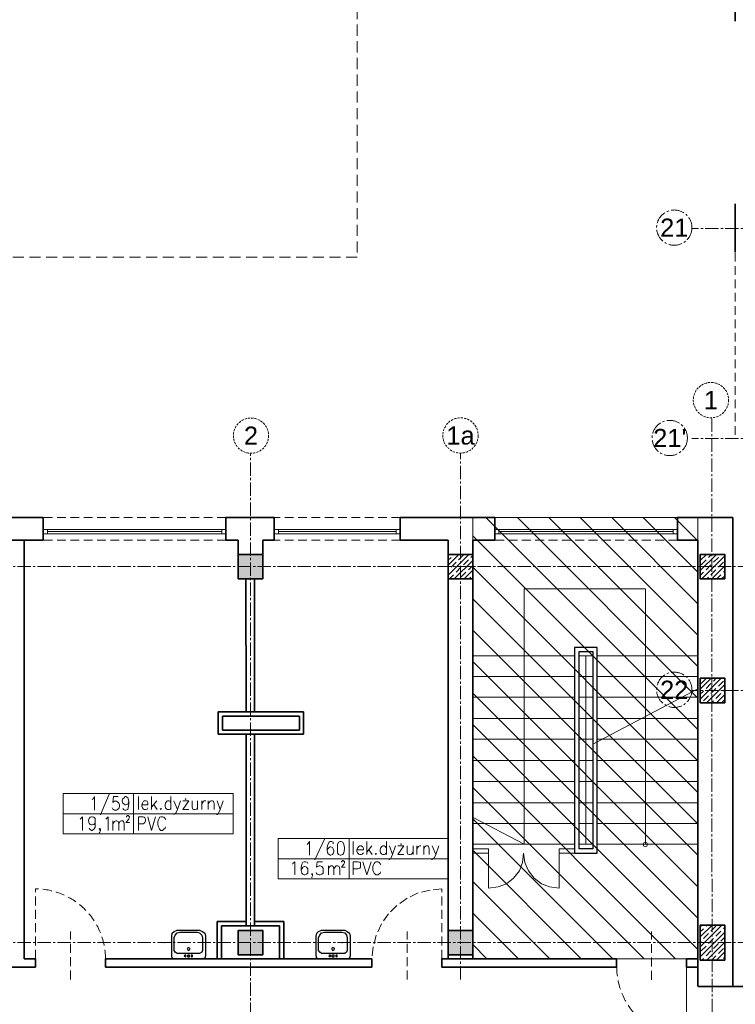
# Model space of a CAD drawing. Header units: millimetres. Extents: x -9409 to -3369, y 19372 to 27782.
# Tile 17 of 25: x -7222 to -6200, y 22144 to 23550. Entities that reach past the tile are written whole.
import ezdxf
from ezdxf.enums import TextEntityAlignment as Align

# ---------------------------------------------------------------- set-up
doc = ezdxf.new("R2010")
doc.units = ezdxf.units.MM
for name, pattern in [('ACAD_ISO02W100', [15, 12, -3]), ('CACHE2', [4.7625, 3.175, -1.5875]), ('CENTER2', [28.575, 19.05, -3.175, 3.175, -3.175]), ('DASHED', [19.05, 12.7, -6.35])]:
    doc.linetypes.add(name, pattern=pattern)
doc.layers.add('PDF _Geometria', color=7, linetype='Continuous')
for name, color, linetype, lineweight in [('sq_bud istn', 253, 'Continuous', 15), ('SQ_ISTN.Ściany', 140, 'Continuous', 35), ('Sq_Okna', 170, 'Continuous', 9), ('SQ_Osie', 220, 'CENTER2', 9), ('SQ_PROJ.AranżacjaSanitarna', 7, 'Continuous', 25), ('SQ_ZAKRES_OPRACOWANIA', 7, 'ACAD_ISO02W100', 20)]:
    doc.layers.add(name, color=color, linetype=linetype, lineweight=lineweight)
doc.layers.add('SQ_Widok', color=7, linetype='DASHED', lineweight=15, true_color=0x474747)
doc.styles.get("Standard").update_dxf_attribs({"font": 'arial.ttf'})

# ---------------------------------------------------------------- blocks, each defined once
blk = doc.blocks.new('ist osie bud B')
at = {"layer": 'SQ_Osie'}
for points in [[(21178.3, 17936.4), (22845.3, 17936.4)], [(21178.3, 17576.4), (22845.3, 17576.4)], [(21178.3, 17276.4), (22845.3, 17276.4)]]:
    blk.add_lwpolyline(points, dxfattribs=at)
at = {"layer": 'SQ_Osie', "linetype": 'ByBlock'}
for centre in [(22870.5, 17935.3), (22876.9, 17575.7), (22870.5, 17275.3)]:
    blk.add_circle(centre, 25.2, dxfattribs=at)
at = {"layer": 'SQ_Osie'}
for s, p in [('22', (22870.5, 17935.3)), ("21'", (22876.9, 17575.7)), ('21', (22870.5, 17275.3))]:
    blk.add_text(s, height=26, rotation=180, dxfattribs=at).set_placement(p, align=Align.MIDDLE_CENTER)
blk = doc.blocks.new('osie bud A')
at = {"layer": 'SQ_ISTN.Ściany', "lineweight": 5}
h = blk.add_hatch(dxfattribs=at)
h.set_pattern_fill('JIS_STN_1E', color=256, scale=10)
h.set_pattern_definition([(45, (46210.293, 23121.439), (-7.071068, 7.071068), []), (45, (46217.343, 23121.439), (-7.071068, 7.071068), [10, -5])])
h.paths.add_polyline_path([(25436.8, 18313.9), (25471.8, 18313.9), (25471.8, 18278.9), (25436.8, 18278.9)])
h.paths.add_polyline_path([(25436.8, 18613.9), (25471.8, 18613.9), (25471.8, 18578.9), (25436.8, 18578.9)])
h.paths.add_polyline_path([(25436.8, 19153.9), (25471.8, 19153.9), (25471.8, 19118.9), (25436.8, 19118.9)])
h.paths.add_polyline_path([(24776.8, 19153.9), (24811.8, 19153.9), (24811.8, 19118.9), (24776.8, 19118.9)])
h.paths.add_polyline_path([(24116.8, 19153.9), (24151.8, 19153.9), (24151.8, 19118.9), (24116.8, 19118.9)])
h.paths.add_polyline_path([(23456.8, 19153.9), (23491.8, 19153.9), (23491.8, 19118.9), (23456.8, 19118.9)])
h.paths.add_polyline_path([(23456.8, 18613.9), (23491.8, 18613.9), (23491.8, 18578.9), (23456.8, 18578.9)])
h.paths.add_polyline_path([(23456.8, 18313.9), (23491.8, 18313.9), (23491.8, 18278.9), (23456.8, 18278.9)])
h.paths.add_polyline_path([(23456.8, 17776.9), (23491.8, 17776.9), (23491.8, 17741.9), (23456.8, 17741.9)])
h.paths.add_polyline_path([(24116.8, 17776.9), (24151.8, 17776.9), (24151.8, 17741.9), (24116.8, 17741.9)])
h.paths.add_polyline_path([(24776.8, 17776.9), (24811.8, 17776.9), (24811.8, 17741.9), (24776.8, 17741.9)])
h.paths.add_polyline_path([(25436.8, 17776.9), (25471.8, 17776.9), (25471.8, 17741.9), (25436.8, 17741.9)])
h.paths.add_polyline_path([(24776.8, 18313.9), (24811.8, 18313.9), (24811.8, 18278.9), (24776.8, 18278.9)])
h.paths.add_polyline_path([(24776.8, 18613.9), (24811.8, 18613.9), (24811.8, 18578.9), (24776.8, 18578.9)])
h.paths.add_polyline_path([(24116.8, 18613.9), (24151.8, 18613.9), (24151.8, 18578.9), (24116.8, 18578.9)])
h.paths.add_polyline_path([(23156.8, 18313.9), (23191.8, 18313.9), (23191.8, 18278.9), (23156.8, 18278.9)])
h.paths.add_polyline_path([(24116.8, 18313.9), (24151.8, 18313.9), (24151.8, 18278.9), (24116.8, 18278.9)])
h = blk.add_hatch(dxfattribs=at)
h.set_pattern_fill('JIS_STN_1E', color=256, scale=10)
h.set_pattern_definition([(45, (41985.81, 20594.946), (-7.071068, 7.071068), []), (45, (41992.86, 20594.946), (-7.071068, 7.071068), [10, -5])])
h.paths.add_polyline_path([(22796.8, 18321.4), (22831.8, 18321.4), (22831.8, 18271.4), (22796.8, 18271.4)])
h.paths.add_polyline_path([(22796.8, 18621.4), (22831.8, 18621.4), (22831.8, 18571.4), (22796.8, 18571.4)])
h.paths.add_polyline_path([(22796.8, 17776.9), (22831.8, 17776.9), (22831.8, 17741.9), (22796.8, 17741.9)])
h.paths.add_polyline_path([(22796.8, 17953.9), (22831.8, 17953.9), (22831.8, 17918.9), (22796.8, 17918.9)])
h.paths.add_polyline_path([(23156.8, 17776.9), (23191.8, 17776.9), (23191.8, 17741.9), (23156.8, 17741.9)])
at = {"layer": 'SQ_ISTN.Ściany'}
for points in [[(22796.8, 18321.4), (22831.8, 18321.4), (22831.8, 18271.4), (22796.8, 18271.4)], [(23156.8, 18313.9), (23191.8, 18313.9), (23191.8, 18278.9), (23156.8, 18278.9)], [(23456.8, 18313.9), (23491.8, 18313.9), (23491.8, 18278.9), (23456.8, 18278.9)], [(22796.8, 17953.9), (22831.8, 17953.9), (22831.8, 17918.9), (22796.8, 17918.9)], [(22796.8, 17776.9), (22831.8, 17776.9), (22831.8, 17741.9), (22796.8, 17741.9)], [(23156.8, 17776.9), (23191.8, 17776.9), (23191.8, 17741.9), (23156.8, 17741.9)], [(23156.8, 17776.9), (23191.8, 17776.9), (23191.8, 17741.9), (23156.8, 17741.9)], [(23456.8, 17776.9), (23491.8, 17776.9), (23491.8, 17741.9), (23456.8, 17741.9)]]:
    blk.add_lwpolyline(points, close=True, dxfattribs=at)
at = {"layer": 'SQ_Osie'}
for p, q in [((23474.3, 19372.6), (23474.3, 17597.3)), ((22814.4, 19281.4), (22815.5, 17546.8)), ((23174.3, 18348.9), (23174.3, 17597.3)), ((22587.9, 18296.4), (25598.2, 18296.4)), ((22587.9, 17759.4), (25598.2, 17759.4))]:
    blk.add_line(p, q, dxfattribs=at)
at = {"layer": 'SQ_Osie', "linetype": 'ByBlock'}
for centre in [(23174.3, 17572.1), (23473.6, 17572.4), (22816.6, 17521.6)]:
    blk.add_circle(centre, 25.2, dxfattribs=at)
at = {"layer": 'SQ_Osie'}
for s, p in [('1a', (23174.3, 17572.1)), ('2', (23473.6, 17572.4)), ('1', (22816.6, 17521.6))]:
    blk.add_text(s, height=26, rotation=180, dxfattribs=at).set_placement(p, align=Align.MIDDLE_CENTER)

msp = doc.modelspace()

# ---------------------------------------------------------------- hatches: boundary and pattern name
at = {"layer": 'sq_bud istn'}
h = msp.add_hatch(dxfattribs=at)
h.set_pattern_fill('LINE', color=256, scale=10, angle=135)
h.set_pattern_definition([(135, (0, 15071.117), (-22.45064, -22.45064), [])])
h.paths.add_polyline_path([(-6574.7, 22209.3), (-6253.2, 22209.3), (-6253.2, 22839.3), (-6574.7, 22839.3)])

# ---------------------------------------------------------------- linework, layer by layer
at = {"layer": 'PDF _Geometria', "color": 251, "lineweight": 13, "true_color": 0x636466}
for points in [[(-6327.8, 22372.9), (-6327.8, 22737.6), (-6501.3, 22737.6), (-6501.3, 22372.9), (-6574, 22411)], [(-6429.3, 22642), (-6574, 22642)], [(-6403.1, 22642), (-6422.6, 22642)], [(-6413.3, 22372.9), (-6413.3, 22642)], [(-6252.5, 22642), (-6397.2, 22642)], [(-6429.3, 22612.3), (-6574, 22612.3)], [(-6403.1, 22612.3), (-6422.6, 22612.3)], [(-6252.5, 22612.3), (-6397.2, 22612.3)], [(-6252.5, 22595.4), (-6403.1, 22515.9)], [(-6429.3, 22582.7), (-6574, 22582.7)], [(-6403.1, 22582.7), (-6422.6, 22582.7)], [(-6252.5, 22582.7), (-6397.2, 22582.7)], [(-6429.3, 22552.3), (-6574, 22552.3)], [(-6403.1, 22552.3), (-6422.6, 22552.3)], [(-6252.5, 22552.3), (-6397.2, 22552.3)], [(-6429.3, 22522.7), (-6574, 22522.7)], [(-6403.1, 22522.7), (-6422.6, 22522.7)], [(-6252.5, 22522.7), (-6397.2, 22522.7)], [(-6429.3, 22492.2), (-6574, 22492.2)], [(-6403.1, 22492.2), (-6422.6, 22492.2)], [(-6252.5, 22492.2), (-6397.2, 22492.2)], [(-6429.3, 22462.6), (-6574, 22462.6)], [(-6403.1, 22462.6), (-6422.6, 22462.6)], [(-6252.5, 22462.6), (-6397.2, 22462.6)], [(-6429.3, 22432.1), (-6574, 22432.1)], [(-6403.1, 22432.1), (-6422.6, 22432.1)], [(-6252.5, 22432.1), (-6397.2, 22432.1)], [(-6429.3, 22402.5), (-6574, 22402.5)], [(-6403.1, 22402.5), (-6422.6, 22402.5)], [(-6252.5, 22402.5), (-6397.2, 22402.5)], [(-6429.3, 22372.9), (-6574, 22372.9)], [(-6403.1, 22372.9), (-6422.6, 22372.9)], [(-6252.5, 22372.9), (-6397.2, 22372.9)], [(-6574, 22366.1), (-6552, 22366.1), (-6552, 22360.2), (-6574, 22360.2)], [(-6429.3, 22360.2), (-6451.3, 22360.2), (-6451.3, 22366.1), (-6429.3, 22366.1)]]:
    msp.add_lwpolyline(points, dxfattribs=at)
at = {"layer": 'PDF _Geometria', "color": 251, "lineweight": 30, "true_color": 0x636466}
for points in [[(-6397.2, 22360.2), (-6397.2, 22653.8), (-6429.3, 22653.8), (-6429.3, 22360.2)], [(-6422.6, 22366.1), (-6422.6, 22647.9), (-6403.1, 22647.9), (-6403.1, 22366.1)]]:
    msp.add_lwpolyline(points, close=True, dxfattribs=at)
at = {"layer": 'PDF _Geometria', "lineweight": 13}
for points in [[(-7159.9, 22387.6), (-7159.9, 22416.3), (-7059.2, 22416.3), (-7059.2, 22387.6), (-7059.2, 22445.1), (-6917, 22445.1), (-6917, 22387.6), (-7059.2, 22387.6), (-7159.9, 22387.6), (-7159.9, 22445.1), (-7059.2, 22445.1), (-7059.2, 22416.3), (-6917, 22416.3)], [(-7093.9, 22444.3), (-7106.6, 22414.7)], [(-7118.4, 22436.7), (-7116.7, 22437.5), (-7115, 22440.9), (-7115, 22421.4)], [(-7081.2, 22440.9), (-7087.9, 22440.9), (-7088.8, 22432.4), (-7087.9, 22433.3), (-7086.3, 22434.1), (-7083.7, 22434.1), (-7082, 22433.3), (-7080.3, 22431.6), (-7079.5, 22429), (-7079.5, 22426.5), (-7080.3, 22424), (-7082, 22422.3), (-7083.7, 22421.4), (-7086.3, 22421.4), (-7087.9, 22422.3), (-7088.8, 22423.1), (-7089.6, 22424.8)], [(-7065.9, 22434.1), (-7066.8, 22431.6), (-7067.6, 22429.9), (-7070.2, 22429), (-7071, 22429), (-7072.7, 22429.9), (-7074.4, 22431.6), (-7075.3, 22434.1), (-7075.3, 22435), (-7074.4, 22437.5), (-7072.7, 22439.2), (-7071, 22440.9), (-7070.2, 22440.9), (-7067.6, 22439.2), (-7066.8, 22437.5), (-7065.9, 22434.1), (-7065.9, 22429.9), (-7066.8, 22424.8), (-7067.6, 22422.3), (-7070.2, 22421.4), (-7071.9, 22421.4), (-7073.6, 22422.3), (-7074.4, 22424)], [(-7052.4, 22440.9), (-7052.4, 22422.3)], [(-7047.3, 22429), (-7038.9, 22429), (-7038.9, 22432.4), (-7039.7, 22434.1), (-7041.4, 22435), (-7043.9, 22435), (-7044.8, 22434.1), (-7046.5, 22431.6), (-7047.3, 22429), (-7047.3, 22427.3), (-7046.5, 22424.8), (-7044.8, 22423.1), (-7043.9, 22422.3), (-7041.4, 22422.3), (-7039.7, 22423.1), (-7038.9, 22424.8)], [(-7033.8, 22440.9), (-7033.8, 22422.3)], [(-7026.2, 22435), (-7033.8, 22425.6)], [(-7030.4, 22429), (-7025.3, 22422.3)], [(-7005.9, 22431.6), (-7006.7, 22434.1), (-7008.4, 22435), (-7010.9, 22435), (-7011.8, 22434.1), (-7013.5, 22431.6), (-7014.3, 22429), (-7014.3, 22427.3), (-7013.5, 22424.8), (-7011.8, 22423.1), (-7010.9, 22422.3), (-7008.4, 22422.3), (-7006.7, 22423.1), (-7005.9, 22424.8)], [(-7005.9, 22440.9), (-7005.9, 22422.3)], [(-7001.6, 22435), (-6996.6, 22422.3), (-6992.3, 22435)], [(-6980.5, 22422.3), (-6988.9, 22422.3), (-6980.5, 22435), (-6988.9, 22435)], [(-6975.4, 22435), (-6975.4, 22425.6), (-6974.6, 22423.1), (-6973.7, 22422.3), (-6971.2, 22422.3), (-6969.5, 22423.1), (-6967.8, 22425.6)], [(-6967.8, 22435), (-6967.8, 22422.3)], [(-6961.9, 22435), (-6961.9, 22422.3)], [(-6961.9, 22429), (-6961, 22431.6), (-6959.3, 22434.1), (-6958.5, 22435), (-6955.9, 22435)], [(-6952.6, 22435), (-6952.6, 22422.3)], [(-6952.6, 22430.7), (-6950, 22434.1), (-6948.3, 22435), (-6946.6, 22435), (-6945, 22434.1), (-6944.1, 22430.7), (-6944.1, 22422.3)], [(-6939.9, 22435), (-6935.6, 22422.3), (-6931.4, 22435)], [(-6996.6, 22422.3), (-6998.3, 22418), (-7000, 22416.3), (-7001.6, 22415.5)], [(-6935.6, 22422.3), (-6937.3, 22418), (-6938.2, 22416.3), (-6939.9, 22415.5), (-6940.7, 22415.5)], [(-7135.3, 22408.7), (-7134.5, 22409.6), (-7132, 22412.1), (-7132, 22392.6)], [(-7114.2, 22406.2), (-7114.2, 22402.8), (-7115.9, 22401.1), (-7118.4, 22400.3), (-7119.3, 22400.3), (-7121, 22401.1), (-7122.6, 22402.8), (-7123.5, 22406.2), (-7123.5, 22407), (-7122.6, 22409.6), (-7121, 22411.3), (-7119.3, 22412.1), (-7118.4, 22412.1), (-7115.9, 22411.3), (-7114.2, 22409.6), (-7114.2, 22396.9), (-7115.9, 22394.3), (-7118.4, 22392.6), (-7119.3, 22392.6), (-7121.8, 22394.3), (-7122.6, 22396)], [(-7099, 22408.7), (-7098.1, 22409.6), (-7095.6, 22412.1), (-7095.6, 22392.6)], [(-7088.8, 22406.2), (-7088.8, 22392.6)], [(-7088.8, 22402), (-7086.3, 22405.3), (-7084.6, 22406.2), (-7082.9, 22406.2), (-7081.2, 22405.3), (-7080.3, 22402), (-7080.3, 22392.6)], [(-7080.3, 22402), (-7078.6, 22405.3), (-7077, 22406.2), (-7074.4, 22406.2), (-7073.6, 22405.3), (-7072.7, 22402), (-7072.7, 22392.6)], [(-7069.3, 22411.3), (-7069.3, 22413), (-7068.5, 22413), (-7068.5, 22413.8), (-7066.8, 22413.8), (-7065.9, 22413), (-7065.1, 22412.1), (-7065.1, 22411.3), (-7065.9, 22409.6), (-7065.9, 22408.7), (-7070.2, 22403.7), (-7065.1, 22403.7)], [(-7052.4, 22392.6), (-7052.4, 22412.1), (-7045.6, 22412.1), (-7043.9, 22411.3), (-7043.1, 22410.4), (-7042.3, 22408.7), (-7042.3, 22406.2), (-7043.1, 22403.7), (-7043.9, 22402.8), (-7045.6, 22402), (-7052.4, 22402)], [(-7038.9, 22412.1), (-7033.8, 22392.6), (-7027.9, 22412.1)], [(-7013.5, 22407.9), (-7014.3, 22409.6), (-7016, 22411.3), (-7017.7, 22412.1), (-7020.3, 22412.1), (-7022, 22411.3), (-7022.8, 22409.6), (-7023.6, 22407.9), (-7024.5, 22405.3), (-7024.5, 22400.3), (-7023.6, 22397.7), (-7022.8, 22396), (-7022, 22394.3), (-7020.3, 22392.6), (-7017.7, 22392.6), (-7016, 22394.3), (-7014.3, 22396), (-7013.5, 22397.7)], [(-7106.6, 22394.3), (-7107.4, 22392.6), (-7108.3, 22394.3), (-7107.4, 22395.2), (-7106.6, 22394.3), (-7106.6, 22391.8), (-7107.4, 22390.1), (-7108.3, 22389.3)], [(-6852.7, 22323.3), (-6852.7, 22352), (-6751.2, 22352), (-6751.2, 22323.3), (-6751.2, 22380.8), (-6609.9, 22380.8), (-6609.9, 22323.3), (-6751.2, 22323.3), (-6852.7, 22323.3), (-6852.7, 22380.8), (-6751.2, 22380.8), (-6751.2, 22352), (-6609.9, 22352)], [(-6811.3, 22372.3), (-6810.4, 22373.2), (-6807.9, 22376.6), (-6807.9, 22357.1)], [(-6786.7, 22380), (-6800.3, 22350.4)], [(-6774, 22373.2), (-6774, 22375.7), (-6776.6, 22376.6), (-6778.3, 22376.6), (-6780, 22375.7), (-6781.6, 22372.3), (-6782.5, 22368.1), (-6782.5, 22363.9), (-6781.6, 22359.7), (-6780, 22358), (-6778.3, 22357.1), (-6777.4, 22357.1), (-6774.9, 22358), (-6774, 22359.7), (-6773.2, 22362.2), (-6773.2, 22363.9), (-6774, 22366.4), (-6774.9, 22368.1), (-6777.4, 22369), (-6778.3, 22369), (-6780, 22368.1), (-6781.6, 22366.4), (-6782.5, 22363.9)], [(-6745.3, 22376.6), (-6745.3, 22358)], [(-6725.8, 22376.6), (-6725.8, 22358)], [(-6697.9, 22376.6), (-6697.9, 22358)], [(-6740.2, 22364.7), (-6730.9, 22364.7), (-6730.9, 22366.4), (-6731.7, 22369), (-6732.6, 22369.8), (-6734.3, 22370.7), (-6736, 22370.7), (-6737.6, 22369.8), (-6739.3, 22367.3), (-6740.2, 22364.7), (-6740.2, 22363), (-6739.3, 22360.5), (-6737.6, 22358.8), (-6736, 22358), (-6734.3, 22358), (-6732.6, 22358.8), (-6730.9, 22360.5)], [(-6719, 22370.7), (-6725.8, 22361.3)], [(-6723.3, 22364.7), (-6718.2, 22358)], [(-6697.9, 22367.3), (-6699.6, 22369.8), (-6701.3, 22370.7), (-6703, 22370.7), (-6704.6, 22369.8), (-6706.3, 22367.3), (-6707.2, 22364.7), (-6707.2, 22363), (-6706.3, 22360.5), (-6704.6, 22358.8), (-6703, 22358), (-6701.3, 22358), (-6699.6, 22358.8), (-6697.9, 22360.5)], [(-6693.6, 22370.7), (-6689.4, 22358), (-6685.2, 22370.7)], [(-6673.3, 22358), (-6681.8, 22358), (-6673.3, 22370.7), (-6681.8, 22370.7)], [(-6668.3, 22370.7), (-6668.3, 22361.3), (-6667.4, 22358.8), (-6665.7, 22358), (-6664, 22358), (-6662.3, 22358.8), (-6659.8, 22361.3)], [(-6659.8, 22370.7), (-6659.8, 22358)], [(-6654.7, 22370.7), (-6654.7, 22358)], [(-6654.7, 22364.7), (-6653.9, 22367.3), (-6652.2, 22369.8), (-6650.5, 22370.7), (-6648.8, 22370.7)], [(-6644.6, 22370.7), (-6644.6, 22358)], [(-6644.6, 22366.4), (-6642.9, 22369.8), (-6641.2, 22370.7), (-6638.6, 22370.7), (-6637.8, 22369.8), (-6637, 22366.4), (-6637, 22358)], [(-6632.7, 22370.7), (-6627.6, 22358), (-6623.4, 22370.7)], [(-6832.4, 22344.4), (-6831.6, 22345.3), (-6829, 22347.8), (-6829, 22329.2)], [(-6810.4, 22345.3), (-6811.3, 22347), (-6813.8, 22347.8), (-6815.5, 22347.8), (-6817.2, 22347), (-6818.9, 22344.4), (-6819.7, 22340.2), (-6819.7, 22335.1), (-6818.9, 22331.7), (-6817.2, 22330), (-6815.5, 22329.2), (-6814.6, 22329.2), (-6812.1, 22330), (-6810.4, 22331.7), (-6810.4, 22337.7), (-6812.1, 22340.2), (-6814.6, 22341), (-6815.5, 22341), (-6817.2, 22340.2), (-6818.9, 22337.7), (-6819.7, 22335.1)], [(-6789.3, 22347.8), (-6796.9, 22347.8), (-6797.7, 22340.2), (-6796.9, 22341), (-6794.3, 22341.9), (-6792.6, 22341.9), (-6790.1, 22341), (-6788.4, 22338.5), (-6788.4, 22331.7), (-6790.1, 22330), (-6792.6, 22329.2), (-6794.3, 22329.2), (-6796.9, 22330), (-6797.7, 22330.9), (-6798.6, 22332.6)], [(-6762.2, 22347), (-6762.2, 22348.7), (-6761.3, 22348.7), (-6760.5, 22349.5), (-6759.6, 22349.5), (-6758.8, 22348.7), (-6758, 22348.7), (-6758, 22346.1), (-6758.8, 22344.4), (-6762.2, 22340.2), (-6757.1, 22340.2)], [(-6745.3, 22329.2), (-6745.3, 22347.8), (-6738.5, 22347.8), (-6736, 22347), (-6735.1, 22346.1), (-6735.1, 22340.2), (-6736, 22338.5), (-6738.5, 22337.7), (-6745.3, 22337.7)], [(-6731.7, 22347.8), (-6725.8, 22329.2), (-6719.9, 22347.8)], [(-6706.3, 22343.6), (-6707.2, 22345.3), (-6708.9, 22347), (-6709.7, 22347.8), (-6713.1, 22347.8), (-6713.9, 22347), (-6715.6, 22345.3), (-6716.5, 22343.6), (-6717.3, 22341), (-6717.3, 22336), (-6716.5, 22333.4), (-6715.6, 22331.7), (-6713.9, 22330), (-6713.1, 22329.2), (-6709.7, 22329.2), (-6708.9, 22330), (-6707.2, 22331.7), (-6706.3, 22333.4)], [(-6689.4, 22358), (-6691.1, 22353.7), (-6691.9, 22352), (-6693.6, 22351.2), (-6694.5, 22351.2)], [(-6627.6, 22358), (-6629.3, 22353.7), (-6631, 22352), (-6632.7, 22351.2), (-6633.6, 22351.2)], [(-6803.6, 22330), (-6804.5, 22329.2), (-6804.5, 22330.9), (-6803.6, 22330), (-6803.6, 22327.5), (-6804.5, 22325.8), (-6804.5, 22325)], [(-6780.8, 22341.9), (-6780.8, 22329.2)], [(-6780.8, 22337.7), (-6779.1, 22341), (-6777.4, 22341.9), (-6775.7, 22341.9), (-6774, 22341), (-6773.2, 22337.7), (-6773.2, 22329.2)], [(-6773.2, 22337.7), (-6770.6, 22341), (-6769.8, 22341.9), (-6767.3, 22341.9), (-6765.6, 22341), (-6764.7, 22337.7), (-6764.7, 22329.2)]]:
    msp.add_lwpolyline(points, dxfattribs=at)
for points in [[(-6984.7, 22437.5), (-6985.6, 22437.5), (-6984.7, 22436.7)], [(-7020.3, 22424), (-7021.1, 22423.1), (-7020.3, 22422.3), (-7019.4, 22423.1)], [(-6763.9, 22376.6), (-6766.4, 22375.7), (-6768.1, 22372.3), (-6768.1, 22360.5), (-6766.4, 22358), (-6763.9, 22357.1), (-6763, 22357.1), (-6760.5, 22358), (-6758.8, 22360.5), (-6758, 22365.6), (-6758, 22368.1), (-6758.8, 22372.3), (-6760.5, 22375.7), (-6763, 22376.6)], [(-6676.7, 22373.2), (-6677.6, 22373.2), (-6677.6, 22372.3)], [(-6713.1, 22359.7), (-6713.9, 22358.8), (-6713.1, 22358), (-6712.3, 22358.8)]]:
    msp.add_lwpolyline(points, close=True, dxfattribs=at)
at = {"layer": 'PDF _Geometria', "color": 251, "lineweight": 13, "true_color": 0x636466}
msp.add_lwpolyline([(-6331.2, 22372.9), (-6330.3, 22370.3), (-6328.6, 22369.5), (-6326.1, 22370.3), (-6325.3, 22372.9), (-6326.1, 22374.6), (-6328.6, 22375.4), (-6330.3, 22374.6)], close=True, dxfattribs=at)
at = {"layer": 'PDF _Geometria', "color": 251, "lineweight": 9, "true_color": 0x636466}
msp.add_lwpolyline([(-6451.3, 22360.2), (-6451.3, 22310.3), (-6464.9, 22312), (-6476.7, 22316.2), (-6486.9, 22324.6), (-6495.3, 22334.8), (-6500.4, 22346.6), (-6502.1, 22360.2), (-6503.8, 22346.6), (-6508, 22334.8), (-6516.5, 22324.6), (-6526.6, 22316.2), (-6538.5, 22312), (-6552, 22310.3), (-6552, 22360.2)], dxfattribs=at)
at = {"layer": 'sq_bud istn'}
msp.add_lwpolyline([(-6574.7, 22209.3), (-6253.2, 22209.3), (-6253.2, 22839.3), (-6574.7, 22839.3)], close=True, dxfattribs=at)
at = {"layer": 'SQ_ISTN.Ściany'}
for p, q in [((-6199.7, 23617.3), (-6199.7, 23548.3)), ((-6199.7, 23287.3), (-6199.7, 23218.3)), ((-7188.2, 22839.3), (-7257.2, 22839.3)), ((-7188.2, 22807.3), (-7188.2, 22839.3)), ((-6858.2, 22839.3), (-6927.2, 22839.3)), ((-6927.2, 22807.3), (-6927.2, 22839.3)), ((-6858.2, 22807.3), (-6858.2, 22839.3)), ((-6543.4, 22839.3), (-6678.2, 22839.3)), ((-6678.2, 22807.3), (-6678.2, 22839.3)), ((-6543.4, 22807.3), (-6543.4, 22839.3)), ((-6203.2, 22839.3), (-6282.4, 22839.3)), ((-6282.4, 22807.3), (-6282.4, 22839.3)), ((-6203.2, 22839.3), (-6203.2, 22169.8)), ((-7188.2, 22807.3), (-7257.2, 22807.3)), ((-7215.6, 22209.3), (-7215.7, 22807.3)), ((-6909.7, 22807.3), (-6927.2, 22807.3)), ((-6909.7, 22786.8), (-6909.7, 22807.3)), ((-6858.2, 22807.3), (-6874.7, 22807.3)), ((-6874.7, 22786.8), (-6874.7, 22807.3)), ((-6609.7, 22807.3), (-6678.2, 22807.3)), ((-6609.7, 22209.3), (-6609.7, 22807.3)), ((-6543.4, 22807.3), (-6574.7, 22807.3)), ((-6574.7, 22209.3), (-6574.7, 22807.3)), ((-6253.2, 22807.3), (-6282.4, 22807.3)), ((-6253.2, 22807.3), (-6253.2, 22169.8)), ((-6898.6, 22561.9), (-6898.7, 22751.8)), ((-6886.6, 22561.9), (-6886.7, 22751.8)), ((-6816.3, 22561.9), (-6938.3, 22561.9)), ((-6938.3, 22561.9), (-6938.3, 22529.9)), ((-6932.3, 22555.9), (-6932.3, 22535.9)), ((-6822.3, 22555.9), (-6932.3, 22555.9)), ((-6822.3, 22535.9), (-6822.3, 22555.9)), ((-6816.3, 22529.9), (-6816.3, 22561.9)), ((-6938.3, 22529.9), (-6816.3, 22529.9)), ((-6932.3, 22535.9), (-6822.3, 22535.9)), ((-6898.6, 22256.3), (-6898.6, 22529.9)), ((-6886.6, 22256.3), (-6886.6, 22529.9)), ((-6939.8, 22209.3), (-6939.8, 22262.3)), ((-6939.8, 22262.3), (-6898.6, 22262.3)), ((-6844.6, 22262.3), (-6886.6, 22262.3)), ((-6844.6, 22209.3), (-6844.6, 22262.3)), ((-6933.8, 22256.3), (-6886.6, 22256.3)), ((-6933.8, 22209.3), (-6933.8, 22256.3)), ((-6850.6, 22256.3), (-6886.6, 22256.3)), ((-6850.6, 22209.3), (-6850.6, 22256.3)), ((-7199.2, 22209.3), (-7215.6, 22209.3)), ((-7199.2, 22209.3), (-7199.2, 22197.3)), ((-6718.7, 22209.3), (-7099.2, 22209.3)), ((-7099.2, 22209.3), (-7099.2, 22197.3)), ((-6718.7, 22209.3), (-6718.7, 22197.3)), ((-6369.3, 22209.3), (-6618.7, 22209.3)), ((-6618.7, 22209.3), (-6618.7, 22197.3)), ((-6369.3, 22197.2), (-6369.3, 22209.3)), ((-6253.2, 22209.3), (-6269.3, 22209.3)), ((-6269.3, 22197.2), (-6269.3, 22209.3)), ((-7199.2, 22197.3), (-7239.2, 22197.3)), ((-6718.7, 22197.3), (-7099.2, 22197.3)), ((-6369.3, 22197.3), (-6618.7, 22197.3)), ((-6253.2, 22197.3), (-6269.3, 22197.3)), ((-6252.7, 22169.8), (-6167.7, 22169.8))]:
    msp.add_line(p, q, dxfattribs=at)
at = {"layer": 'Sq_Okna'}
for p, q in [((-7182.2, 22822.3), (-6933.2, 22822.3)), ((-6852.2, 22822.3), (-6684.2, 22822.3)), ((-6537.4, 22822.3), (-6288.4, 22822.3)), ((-7182.2, 22819.3), (-6933.2, 22819.3)), ((-7182.2, 22816.3), (-6933.2, 22816.3)), ((-6852.2, 22819.3), (-6684.2, 22819.3)), ((-6852.2, 22816.3), (-6684.2, 22816.3)), ((-6537.4, 22819.3), (-6288.4, 22819.3)), ((-6537.4, 22816.3), (-6288.4, 22816.3))]:
    msp.add_line(p, q, dxfattribs=at)
for points in [[(-7182.2, 22822.3), (-7182.2, 22816.3), (-7188.2, 22816.3), (-7188.2, 22822.3)], [(-6927.2, 22822.3), (-6927.2, 22816.3), (-6933.2, 22816.3), (-6933.2, 22822.3)], [(-6852.2, 22822.3), (-6852.2, 22816.3), (-6858.2, 22816.3), (-6858.2, 22822.3)], [(-6678.2, 22822.3), (-6678.2, 22816.3), (-6684.2, 22816.3), (-6684.2, 22822.3)], [(-6537.4, 22822.3), (-6537.4, 22816.3), (-6543.4, 22816.3), (-6543.4, 22822.3)], [(-6282.4, 22822.3), (-6282.4, 22816.3), (-6288.4, 22816.3), (-6288.4, 22822.3)]]:
    msp.add_lwpolyline(points, close=True, dxfattribs=at)
at = {"layer": 'SQ_PROJ.AranżacjaSanitarna'}
for points in [[(-7004.7, 22241.4), (-7003.9, 22245.7), (-7001.3, 22248.2), (-6997.1, 22249.9), (-6964.9, 22249.9), (-6960.7, 22248.2), (-6957.3, 22245.7), (-6956.5, 22241.4), (-6956.5, 22213.5), (-6957.3, 22210.1), (-6960.7, 22209.3), (-7001.3, 22209.3), (-7003.9, 22210.1), (-7004.7, 22213.5)], [(-7001.3, 22239.7), (-6999.6, 22243.1), (-6997.1, 22246.5), (-6992.9, 22247.3), (-6968.3, 22247.3), (-6964.9, 22246.5), (-6961.6, 22243.1), (-6960.7, 22239.7), (-6960.7, 22221.1), (-6961.6, 22218.6), (-6964.9, 22216.9), (-6997.1, 22216.9), (-6999.6, 22218.6), (-7001.3, 22221.1)], [(-6798.3, 22241.4), (-6797.4, 22245.7), (-6794.9, 22248.2), (-6790.6, 22249.9), (-6757.6, 22249.9), (-6754.3, 22248.2), (-6750.9, 22245.7), (-6750, 22241.4), (-6750, 22213.5), (-6750.9, 22210.1), (-6754.3, 22209.3), (-6794.9, 22209.3), (-6797.4, 22210.1), (-6798.3, 22213.5)], [(-6794.9, 22239.7), (-6793.2, 22243.1), (-6790.6, 22246.5), (-6786.4, 22247.3), (-6761.9, 22247.3), (-6757.6, 22246.5), (-6755.1, 22243.1), (-6754.3, 22239.7), (-6754.3, 22221.1), (-6755.1, 22218.6), (-6757.6, 22216.9), (-6790.6, 22216.9), (-6793.2, 22218.6), (-6794.9, 22221.1)], [(-6978.5, 22223.7), (-6979.3, 22224.5), (-6981, 22225.3), (-6981.9, 22224.5), (-6982.7, 22223.7), (-6981.9, 22222), (-6981, 22221.1), (-6979.3, 22222)], [(-6772, 22223.7), (-6772.9, 22224.5), (-6774.6, 22225.3), (-6775.4, 22224.5), (-6776.3, 22223.7), (-6775.4, 22222), (-6774.6, 22221.1), (-6772.9, 22222)], [(-6984.4, 22213.5), (-6984.4, 22214.3), (-6986.1, 22214.3), (-6986.9, 22213.5), (-6986.1, 22212.7), (-6985.3, 22211.8), (-6984.4, 22212.7)], [(-6979.3, 22213.5), (-6979.3, 22214.3), (-6981.9, 22214.3), (-6982.7, 22213.5), (-6981.9, 22211.8), (-6979.3, 22211.8)], [(-6975.1, 22213.5), (-6975.1, 22214.3), (-6976.8, 22214.3), (-6976.8, 22212.7), (-6975.9, 22211.8), (-6975.1, 22212.7)], [(-6777.9, 22213.5), (-6777.9, 22214.3), (-6779.6, 22214.3), (-6780.5, 22213.5), (-6779.6, 22212.7), (-6778.8, 22211.8), (-6777.9, 22212.7)], [(-6772.9, 22213.5), (-6772.9, 22214.3), (-6775.4, 22214.3), (-6776.3, 22213.5), (-6775.4, 22211.8), (-6772.9, 22211.8)], [(-6767.8, 22213.5), (-6768.6, 22214.3), (-6770.3, 22214.3), (-6770.3, 22212.7), (-6769.5, 22211.8), (-6768.6, 22212.7)]]:
    msp.add_lwpolyline(points, close=True, dxfattribs=at)
for points in [[(-7014.9, 22232.1), (-7015.7, 22232.1)], [(-6761, 22232.1), (-6761.9, 22232.1)]]:
    msp.add_lwpolyline(points, dxfattribs=at)
at = {"layer": 'SQ_Widok'}
for points in [[(-6199.7, 22957.3), (-6199.7, 23218.3)], [(-6927.2, 22839.3), (-7188.2, 22839.3)], [(-6678.2, 22839.3), (-6858.2, 22839.3)], [(-6282.4, 22839.3), (-6543.4, 22839.3)], [(-6927.2, 22807.3), (-7188.2, 22807.3)], [(-6678.2, 22807.3), (-6858.2, 22807.3)], [(-6282.4, 22807.3), (-6543.4, 22807.3)], [(-6618.7, 22209.3), (-6618.7, 22309.1), (-6635.6, 22307.4), (-6652.6, 22303.2), (-6668.6, 22295.6), (-6683, 22285.4), (-6694.9, 22273.6), (-6705, 22259.2), (-6712.6, 22243.1), (-6716.9, 22226.2), (-6718.6, 22209.3)], [(-7149.3, 22179.6), (-7149.3, 22248.2)], [(-6668.6, 22179.6), (-6668.6, 22248.2)], [(-6319.2, 22179.4), (-6319.2, 22248)]]:
    msp.add_lwpolyline(points, dxfattribs=at)
msp.add_lwpolyline([(-7199.2, 22209.3), (-7199.2, 22309.1, -0.411649), (-7099.3, 22209.3)], format="xyb", dxfattribs=at)
msp.add_lwpolyline([(-6269.3, 22096.5), (-6269.3, 22197.2)], close=True, dxfattribs=at)
msp.add_arc((-6267.5, 22198.1), 101.6, 180.5203, 268.9964, dxfattribs=at)
at = {"layer": 'SQ_ZAKRES_OPRACOWANIA', "linetype": 'CACHE2', "ltscale": 5}
msp.add_lwpolyline([(-4349.7, 26849.1), (-5272.2, 26849.1), (-5272.2, 26806.6), (-5372.2, 26891.6), (-5372.2, 26849.1), (-6739.6, 26849.1), (-6739.6, 26107), (-6697, 26107), (-6782.1, 26007), (-6739.6, 26007), (-6739.6, 24572), (-6697, 24572), (-6782.1, 24472), (-6739.6, 24472), (-6739.6, 23211.1), (-7914.8, 23211.1), (-7914.8, 23168.5), (-8014.8, 23253.6), (-8014.8, 23211.1), (-8954.7, 23211.1), (-8954.7, 20992.1)], dxfattribs=at)

# ---------------------------------------------------------------- block references
at = {"layer": 'SQ_Osie', "rotation": 180}
msp.add_blockref('ist osie bud B', (16583.6, 40528.7), dxfattribs=at)
at = {"layer": 'SQ_Osie', "lineweight": 35, "rotation": 180}
msp.add_blockref('ist osie bud B', (16583.6, 40528.7), dxfattribs=at)
at = {"layer": 'SQ_ZAKRES_OPRACOWANIA', "linetype": 'CACHE2', "ltscale": 5, "rotation": 180}
msp.add_blockref('osie bud A', (16582.1, 40528.7), dxfattribs=at)

doc.saveas('drawing.dxf')
